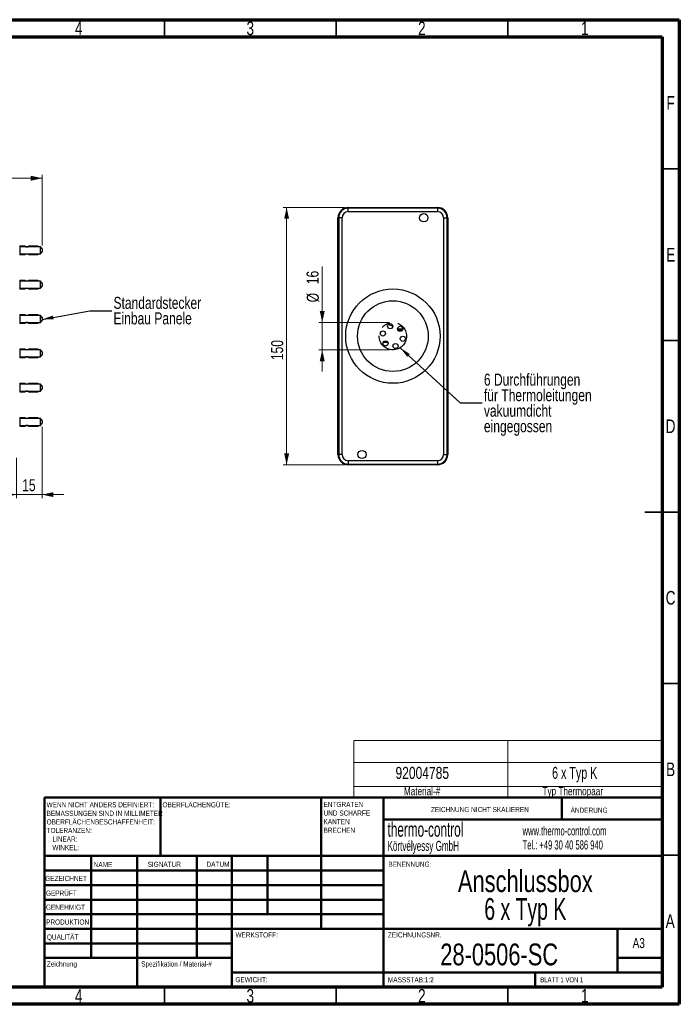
# Model space of a CAD drawing. Header units: millimetres. Extents: x 4 to 415, y 5 to 292.
# Tile 13 of 13: x 223 to 415, y 5 to 292. Entities that reach past the tile are written whole.
import ezdxf

# ---------------------------------------------------------------- set-up
doc = ezdxf.new("R2010")
doc.units = ezdxf.units.MM
doc.linetypes.add('CENTERX2', pattern=[20.32, 12.7, -2.54, 2.54, -2.54])
doc.styles.add('SLDTEXTSTYLE0', font='TXT', dxfattribs={"width": 0.75})
doc.styles.add('SLDTEXTSTYLE2', font='TXT', dxfattribs={"width": 0.666667})
doc.styles.add('SLDTEXTSTYLE3', font='TXT', dxfattribs={"width": 0.692308})
doc.styles.add('SLDTEXTSTYLE4', font='TXT', dxfattribs={"width": 0.605})
doc.dimstyles.new('SLDDIMSTYLE0', dxfattribs={"dimtxt": 3.5, "dimasz": 3.302, "dimexe": 0, "dimexo": 0.0625, "dimgap": 0.875, "dimtad": 1, "dimdec": 0, "dimlfac": 2, "dimrnd": 1e-09, "dimzin": 12, "dimdsep": 46, "dimtxsty": 'SLDTEXTSTYLE0', "dimsah": 1, "dimcen": 0.09, "dimadec": 0, "dimazin": 3, "dimtfac": 1, "dimtdec": 0, "dimtofl": 0, "dimtmove": 0, "dimatfit": 3, "dimfxl": 1, "dimfrac": 2, "dimtolj": 1, "dimtzin": 12, "dimarcsym": 0})
doc.dimstyles.new('SLDDIMSTYLE2', dxfattribs={"dimtxt": 3.5, "dimasz": 3.302, "dimexe": 0, "dimexo": 0.0625, "dimgap": 0.875, "dimtad": 1, "dimdec": 0, "dimlfac": 2, "dimrnd": 1e-09, "dimzin": 12, "dimdsep": 46, "dimtxsty": 'SLDTEXTSTYLE0', "dimsah": 1, "dimcen": 0.09, "dimadec": 0, "dimazin": 3, "dimtfac": 1, "dimtdec": 0, "dimtmove": 0, "dimatfit": 0, "dimfxl": 1, "dimfrac": 2, "dimtolj": 1, "dimtzin": 12, "dimarcsym": 0})
doc.dimstyles.new('SLDDIMSTYLE3', dxfattribs={"dimtxt": 0.18, "dimasz": 3.302, "dimexe": 0, "dimexo": 0.0625, "dimgap": 0, "dimtad": 0, "dimtih": 1, "dimtoh": 1, "dimdec": 0, "dimrnd": 1e-09, "dimzin": 0, "dimdsep": 46, "dimtxsty": 'Standard', "dimsah": 1, "dimcen": 0.09, "dimadec": 0, "dimazin": 0, "dimtfac": 3.302, "dimtdec": 0, "dimtofl": 0, "dimtmove": 0, "dimatfit": 3, "dimfxl": 1, "dimfrac": 2, "dimtolj": 1, "dimtzin": 0, "dimarcsym": 0})
doc.dimstyles.new('SLDDIMSTYLE4', dxfattribs={"dimtxt": 3.5, "dimasz": 3.302, "dimexe": 0, "dimexo": 0.0625, "dimgap": 0.875, "dimtad": 1, "dimdec": 0, "dimlfac": 2, "dimrnd": 1e-09, "dimzin": 12, "dimdsep": 46, "dimtxsty": 'SLDTEXTSTYLE0', "dimsah": 1, "dimcen": 0.09, "dimadec": 0, "dimazin": 3, "dimtfac": 1, "dimtmove": 0, "dimatfit": 0, "dimfxl": 1, "dimfrac": 2, "dimtolj": 1, "dimtzin": 12, "dimarcsym": 0})

# ---------------------------------------------------------------- blocks, each defined once
blk = doc.blocks.new('SW_TABLEANNOTATION_0')
at = {"color": 0, "linetype": 'Continuous', "lineweight": 18}
for p, q in [((0, 0), (0, -6.4)), ((0, 0), (44.88, 0)), ((44.88, 0), (44.88, -6.4)), ((44.88, 0), (89.76, 0)), ((89.76, 0), (89.76, -6.4)), ((0, -6.4), (0, -13.39)), ((0, -6.4), (44.88, -6.4)), ((44.88, -6.4), (44.88, -13.39)), ((44.88, -6.4), (89.76, -6.4)), ((89.76, -6.4), (89.76, -13.39)), ((0, -13.39), (0, -16.63)), ((0, -13.39), (44.88, -13.39)), ((44.88, -13.39), (44.88, -16.63)), ((44.88, -13.39), (89.76, -13.39)), ((89.76, -13.39), (89.76, -16.63)), ((0, -16.63), (44.88, -16.63)), ((44.88, -16.63), (89.76, -16.63))]:
    blk.add_line(p, q, dxfattribs=at)
at = {"color": 0, "linetype": 'Continuous', "lineweight": 0, "attachment_point": 1}
for s, insert, char_height, style in [('92004785', (12.1, -7.65), 3.5, 'SLDTEXTSTYLE0'), ('6 x Typ K', (57.75, -7.65), 3.5, 'SLDTEXTSTYLE2'), ('Material-#', (14.54, -13.53), 2.381, 'SLDTEXTSTYLE0'), ('Typ Thermopaar', (54.94, -13.53), 2.3813, 'SLDTEXTSTYLE0')]:
    blk.add_mtext(s, dxfattribs=dict(at, insert=insert, char_height=char_height, style=style))
blk = doc.blocks.new('_D_1')
at = {"color": 7, "linetype": 'Continuous', "lineweight": 0}
for p, q in [((184.3, 214.51), (184.3, 246.79)), ((229.3, 245.79), (184.3, 245.79)), ((229.3, 226.17), (229.3, 246.79))]:
    blk.add_line(p, q, dxfattribs=at)
at = {"color": 7, "linetype": 'Continuous', "lineweight": 18}
for points in [[(184.3, 245.79), (187.6, 245.07), (187.6, 246.51)], [(229.3, 245.79), (225.99, 246.51), (225.99, 245.07)]]:
    blk.add_solid(points, dxfattribs=at)
at = {"color": 7, "linetype": 'Continuous', "lineweight": 18, "insert": (204.25, 250.3), "char_height": 3.5, "attachment_point": 1, "style": 'SLDTEXTSTYLE0'}
blk.add_mtext('90', dxfattribs=at)
blk = doc.blocks.new('_D_4')
at = {"color": 7, "linetype": 'Continuous', "lineweight": 0}
for p, q in [((229.3, 173.36), (229.3, 152.56)), ((221.8, 164.26), (221.8, 152.56)), ((221.8, 153.56), (215.45, 153.56)), ((221.8, 153.56), (229.3, 153.56)), ((229.3, 153.56), (235.65, 153.56))]:
    blk.add_line(p, q, dxfattribs=at)
at = {"color": 7, "linetype": 'Continuous', "lineweight": 18}
for points in [[(221.8, 153.56), (218.49, 154.28), (218.49, 152.84)], [(229.3, 153.56), (232.6, 152.84), (232.6, 154.28)]]:
    blk.add_solid(points, dxfattribs=at)
at = {"color": 7, "linetype": 'Continuous', "lineweight": 18, "insert": (223.48, 158.07), "char_height": 3.5, "attachment_point": 1, "style": 'SLDTEXTSTYLE0'}
blk.add_mtext('15', dxfattribs=at)
blk = doc.blocks.new('_D_5')
at = {"color": 7, "linetype": 'Continuous', "lineweight": 0}
for p, q in [((310.93, 203.76), (310.93, 220.07)), ((330.52, 203.76), (309.93, 203.76)), ((310.93, 195.76), (310.93, 203.76)), ((330.52, 195.76), (309.93, 195.76)), ((310.93, 195.76), (310.93, 189.41))]:
    blk.add_line(p, q, dxfattribs=at)
at = {"color": 7, "linetype": 'Continuous', "lineweight": 18}
for points in [[(310.93, 203.76), (311.65, 207.06), (310.21, 207.06)], [(310.93, 195.76), (310.21, 192.46), (311.65, 192.46)]]:
    blk.add_solid(points, dxfattribs=at)
at = {"color": 7, "linetype": 'Continuous', "lineweight": 18, "char_height": 3.5, "attachment_point": 1, "rotation": 90, "style": 'SLDTEXTSTYLE0'}
for s, insert in [('16', (306.36, 214.9)), ('%%c', (306.42, 209.62))]:
    blk.add_mtext(s, dxfattribs=dict(at, insert=insert))
blk = doc.blocks.new('_D_6')
at = {"color": 7, "linetype": 'Continuous', "lineweight": 0}
for p, q in [((317.52, 237.26), (299.55, 237.26)), ((300.55, 237.26), (300.55, 162.26)), ((317.52, 162.26), (299.55, 162.26))]:
    blk.add_line(p, q, dxfattribs=at)
at = {"color": 7, "linetype": 'Continuous', "lineweight": 18}
for points in [[(300.55, 237.26), (299.83, 233.96), (301.27, 233.96)], [(300.55, 162.26), (301.27, 165.56), (299.83, 165.56)]]:
    blk.add_solid(points, dxfattribs=at)
at = {"color": 7, "linetype": 'Continuous', "lineweight": 18, "insert": (296.04, 192.77), "char_height": 3.5, "attachment_point": 1, "rotation": 90, "style": 'SLDTEXTSTYLE0'}
blk.add_mtext('150', dxfattribs=at)

msp = doc.modelspace()

# ---------------------------------------------------------------- linework, layer by layer
at = {"color": 7, "linetype": 'Continuous', "lineweight": 70}
for p, q in [((15, 292), (415, 292)), ((415, 292), (415, 5)), ((20, 287), (410, 287)), ((410, 287), (410, 10)), ((410, 10), (20, 10)), ((415, 5), (15, 5))]:
    msp.add_line(p, q, dxfattribs=at)
at = {"color": 7, "linetype": 'Continuous', "lineweight": 35}
for p, q in [((265, 287), (265, 292)), ((315, 287), (315, 292)), ((365, 287), (365, 292)), ((410, 248.5), (415, 248.5)), ((410, 198.5), (415, 198.5)), ((415, 148.5), (405, 148.5)), ((410, 148.5), (415, 148.5)), ((410, 98.5), (415, 98.5)), ((410, 48.5), (415, 48.5)), ((265, 10), (265, 5)), ((315, 10), (315, 5)), ((365, 10), (365, 5))]:
    msp.add_line(p, q, dxfattribs=at)
at = {"color": 7, "linetype": 'Continuous', "lineweight": 25}
for p, q in [((318.52, 237.26), (318.52, 237.06)), ((318.52, 237.26), (344.52, 237.26)), ((318.52, 236.06), (318.52, 237.06)), ((344.52, 237.06), (318.52, 237.06)), ((318.52, 236.06), (344.52, 236.06)), ((344.52, 237.26), (344.52, 237.06)), ((344.52, 237.06), (344.52, 236.06)), ((315.52, 165.26), (315.52, 234.26)), ((315.52, 234.26), (315.72, 234.26)), ((315.72, 234.26), (315.72, 165.26)), ((316.72, 234.26), (315.72, 234.26)), ((316.72, 165.26), (316.72, 234.26)), ((346.32, 234.26), (346.32, 165.26)), ((346.32, 234.26), (347.32, 234.26)), ((347.32, 165.26), (347.32, 234.26)), ((347.52, 234.26), (347.32, 234.26)), ((347.52, 234.26), (347.52, 165.26)), ((224.3, 225.99), (222.8, 225.99)), ((222.8, 225.99), (222.8, 223.54)), ((228.8, 225.76), (222.8, 225.76)), ((224.3, 225.76), (224.3, 225.99)), ((228.05, 225.99), (225.3, 225.99)), ((225.3, 225.76), (225.3, 225.99)), ((228.44, 225.76), (228.05, 225.99)), ((228.05, 225.76), (228.05, 225.99)), ((229.3, 225.17), (228.8, 225.76)), ((228.8, 223.76), (228.8, 225.76)), ((228.8, 223.76), (229.3, 224.36)), ((229.3, 225.26), (229.14, 225.36)), ((229.14, 224.17), (229.3, 224.26)), ((229.3, 225.17), (229.3, 225.26)), ((229.3, 225.17), (229.3, 224.36)), ((229.3, 224.26), (229.3, 224.36)), ((222.8, 223.76), (228.8, 223.76)), ((222.8, 223.54), (224.3, 223.54)), ((224.3, 223.54), (224.3, 223.76)), ((225.3, 223.54), (225.3, 223.76)), ((225.3, 223.54), (228.05, 223.54)), ((228.05, 223.54), (228.44, 223.76)), ((228.05, 223.54), (228.05, 223.76)), ((224.3, 215.99), (222.8, 215.99)), ((222.8, 215.99), (222.8, 213.54)), ((228.8, 215.76), (222.8, 215.76)), ((224.3, 215.76), (224.3, 215.99)), ((228.05, 215.99), (225.3, 215.99)), ((225.3, 215.76), (225.3, 215.99)), ((228.44, 215.76), (228.05, 215.99)), ((228.05, 215.76), (228.05, 215.99)), ((229.3, 215.17), (228.8, 215.76)), ((228.8, 213.76), (228.8, 215.76)), ((229.3, 215.26), (229.14, 215.36)), ((229.3, 215.17), (229.3, 215.26)), ((222.8, 213.76), (228.8, 213.76)), ((222.8, 213.54), (224.3, 213.54)), ((224.3, 213.54), (224.3, 213.76)), ((225.3, 213.54), (225.3, 213.76)), ((225.3, 213.54), (228.05, 213.54)), ((228.05, 213.54), (228.44, 213.76)), ((228.05, 213.54), (228.05, 213.76)), ((228.8, 213.76), (229.3, 214.36)), ((229.14, 214.17), (229.3, 214.26)), ((229.3, 215.17), (229.3, 214.36)), ((229.3, 214.26), (229.3, 214.36)), ((224.3, 205.99), (222.8, 205.99)), ((222.8, 205.99), (222.8, 203.54)), ((228.8, 205.76), (222.8, 205.76)), ((224.3, 205.76), (224.3, 205.99)), ((228.05, 205.99), (225.3, 205.99)), ((225.3, 205.76), (225.3, 205.99)), ((228.44, 205.76), (228.05, 205.99)), ((228.05, 205.76), (228.05, 205.99)), ((229.3, 205.17), (228.8, 205.76)), ((228.8, 203.76), (228.8, 205.76)), ((228.8, 203.76), (229.3, 204.36)), ((229.3, 205.26), (229.14, 205.36)), ((229.14, 204.17), (229.3, 204.26)), ((229.3, 205.17), (229.3, 205.26)), ((229.3, 205.17), (229.3, 204.36)), ((229.3, 204.26), (229.3, 204.36)), ((222.8, 203.76), (228.8, 203.76)), ((222.8, 203.54), (224.3, 203.54)), ((224.3, 203.54), (224.3, 203.76)), ((225.3, 203.54), (225.3, 203.76)), ((225.3, 203.54), (228.05, 203.54)), ((228.05, 203.54), (228.44, 203.76)), ((228.05, 203.54), (228.05, 203.76)), ((332.89, 201.89), (334.39, 201.89)), ((334.35, 201.64), (332.93, 201.64)), ((332.99, 201.51), (334.29, 201.51)), ((224.3, 195.99), (222.8, 195.99)), ((222.8, 195.99), (222.8, 193.54)), ((228.8, 195.76), (222.8, 195.76)), ((224.3, 195.76), (224.3, 195.99)), ((228.05, 195.99), (225.3, 195.99)), ((225.3, 195.76), (225.3, 195.99)), ((228.44, 195.76), (228.05, 195.99)), ((228.05, 195.76), (228.05, 195.99)), ((229.3, 195.17), (228.8, 195.76)), ((228.8, 193.76), (228.8, 195.76)), ((229.3, 195.26), (229.14, 195.36)), ((229.3, 195.17), (229.3, 195.26)), ((229.3, 195.17), (229.3, 194.36)), ((330.11, 197.89), (328.69, 197.89)), ((330.05, 198.01), (328.75, 198.01)), ((222.8, 193.76), (228.8, 193.76)), ((222.8, 193.54), (224.3, 193.54)), ((224.3, 193.54), (224.3, 193.76)), ((225.3, 193.54), (225.3, 193.76)), ((225.3, 193.54), (228.05, 193.54)), ((228.05, 193.54), (228.44, 193.76)), ((228.05, 193.54), (228.05, 193.76)), ((228.8, 193.76), (229.3, 194.36)), ((229.14, 194.17), (229.3, 194.26)), ((229.3, 194.26), (229.3, 194.36)), ((224.3, 185.99), (222.8, 185.99)), ((222.8, 185.99), (222.8, 183.54)), ((228.8, 185.76), (222.8, 185.76)), ((222.8, 183.76), (228.8, 183.76)), ((224.3, 185.76), (224.3, 185.99)), ((224.3, 183.54), (224.3, 183.76)), ((228.05, 185.99), (225.3, 185.99)), ((225.3, 185.76), (225.3, 185.99)), ((225.3, 183.54), (225.3, 183.76)), ((228.44, 185.76), (228.05, 185.99)), ((228.05, 185.76), (228.05, 185.99)), ((228.05, 183.54), (228.44, 183.76)), ((228.05, 183.54), (228.05, 183.76)), ((229.3, 185.17), (228.8, 185.76)), ((228.8, 183.76), (228.8, 185.76)), ((228.8, 183.76), (229.3, 184.36)), ((229.3, 185.26), (229.14, 185.36)), ((229.14, 184.17), (229.3, 184.26)), ((229.3, 185.17), (229.3, 185.26)), ((229.3, 185.17), (229.3, 184.36)), ((229.3, 184.26), (229.3, 184.36)), ((222.8, 183.54), (224.3, 183.54)), ((225.3, 183.54), (228.05, 183.54)), ((224.3, 175.99), (222.8, 175.99)), ((222.8, 175.99), (222.8, 173.54)), ((228.8, 175.76), (222.8, 175.76)), ((224.3, 175.76), (224.3, 175.99)), ((228.05, 175.99), (225.3, 175.99)), ((225.3, 175.76), (225.3, 175.99)), ((228.44, 175.76), (228.05, 175.99)), ((228.05, 175.76), (228.05, 175.99)), ((229.3, 175.17), (228.8, 175.76)), ((228.8, 173.76), (228.8, 175.76)), ((229.3, 175.26), (229.14, 175.36)), ((229.3, 175.17), (229.3, 175.26)), ((229.3, 175.17), (229.3, 174.36)), ((222.8, 173.76), (228.8, 173.76)), ((222.8, 173.54), (224.3, 173.54)), ((224.3, 173.54), (224.3, 173.76)), ((225.3, 173.54), (225.3, 173.76)), ((225.3, 173.54), (228.05, 173.54)), ((228.05, 173.54), (228.44, 173.76)), ((228.05, 173.54), (228.05, 173.76)), ((228.8, 173.76), (229.3, 174.36)), ((229.14, 174.17), (229.3, 174.26)), ((229.3, 174.26), (229.3, 174.36)), ((315.52, 165.26), (315.72, 165.26)), ((316.72, 165.26), (315.72, 165.26)), ((346.32, 165.26), (347.32, 165.26)), ((347.52, 165.26), (347.32, 165.26)), ((318.52, 163.46), (318.52, 162.46)), ((344.52, 163.46), (318.52, 163.46)), ((318.52, 162.46), (344.52, 162.46)), ((318.52, 162.26), (318.52, 162.46)), ((344.52, 162.26), (318.52, 162.26)), ((344.52, 163.46), (344.52, 162.46)), ((344.52, 162.26), (344.52, 162.46))]:
    msp.add_line(p, q, dxfattribs=at)
at = {"color": 7, "linetype": 'Continuous', "lineweight": 50}
for p, q in [((230, 65.25), (410, 65.25)), ((230, 65.25), (230, 10)), ((263.8, 48.25), (263.8, 65.25)), ((310.6, 65.25), (310.6, 27)), ((328.8, 65.25), (328.8, 10)), ((380.8, 58.88), (380.8, 65.25)), ((410, 58.88), (328.8, 58.88)), ((410, 48.25), (230, 48.25)), ((243.6, 48.25), (243.6, 18.5)), ((256.99, 48.25), (256.99, 10)), ((274.4, 48.25), (274.4, 18.5)), ((284.6, 10), (284.6, 48.25)), ((295, 31.25), (295, 48.25)), ((328.8, 44), (230, 44)), ((328.8, 39.75), (230, 39.75)), ((328.8, 35.5), (230, 35.5)), ((328.8, 31.25), (230, 31.25)), ((284.6, 27), (230, 27)), ((284.6, 27), (410, 27)), ((397, 14.25), (397, 27)), ((284.6, 22.75), (230, 22.75)), ((284.6, 18.5), (230, 18.5)), ((410, 18.5), (397, 18.5)), ((284.6, 14.25), (410, 14.25)), ((373, 10), (373, 14.25))]:
    msp.add_line(p, q, dxfattribs=at)
at = {"color": 7, "linetype": 'Continuous', "lineweight": 25}
for centre, radius in [((340.52, 234.26), 1.2), ((331.52, 199.76), 13.75), ((331.52, 199.76), 10.3), ((328.62, 200.54), 0.75), ((330.74, 202.66), 0.75), ((333.64, 201.88), 0.75), ((329.4, 197.64), 0.75), ((334.42, 198.99), 0.75), ((332.3, 196.86), 0.75), ((322.52, 165.26), 1.2)]:
    msp.add_circle(centre, radius, dxfattribs=at)
at = {"color": 7, "linetype": 'CENTERX2', "lineweight": 25}
msp.add_circle((331.52, 199.76), 4, dxfattribs=at)
at = {"color": 7, "linetype": 'Continuous', "lineweight": 25}
for centre, radius, start, end in [((318.52, 234.26), 3, 90, 180), ((318.52, 234.26), 2.8, 90, 180), ((318.52, 234.26), 1.8, 90, 180), ((344.52, 234.26), 3, 0, 90), ((344.52, 234.26), 2.8, 0, 90), ((344.52, 234.26), 1.8, 0, 90), ((224.8, 226.49), 0.707, 225, 315), ((224.8, 223.04), 0.707, 45, 135), ((224.8, 216.49), 0.707, 225, 315), ((224.8, 213.04), 0.707, 45, 135), ((224.8, 206.49), 0.707, 225, 315), ((224.8, 203.04), 0.707, 45, 135), ((331.52, 204.84), 2, 232.1153, 268.6295), ((224.8, 196.49), 0.707, 225, 315), ((224.8, 193.04), 0.707, 45, 135), ((224.8, 186.49), 0.707, 225, 315), ((224.8, 183.04), 0.707, 45, 135), ((224.8, 176.49), 0.707, 225, 315), ((224.8, 173.04), 0.707, 45, 135), ((318.52, 165.26), 3, 180, 270), ((318.52, 165.26), 2.8, 180, 270), ((318.52, 165.26), 1.8, 180, 270), ((344.52, 165.26), 1.8, 270, 0), ((344.52, 165.26), 2.8, 270, 0), ((344.52, 165.26), 3, 270, 0)]:
    msp.add_arc(centre, radius, start, end, dxfattribs=at)
for points, knots in [([(222.75, 226.04), (222.75, 226.04), (222.76, 226.04), (222.77, 226.03), (222.79, 226.02), (222.79, 226.01), (222.8, 225.99), (222.8, 225.99), (222.8, 225.99)], [0, 0, 0, 0, 0.085249, 0.308363, 0.532499, 0.758954, 0.988153, 1, 1, 1, 1]), ([(222.8, 223.54), (222.8, 223.53), (222.8, 223.52), (222.79, 223.51), (222.78, 223.5), (222.77, 223.49), (222.76, 223.49), (222.75, 223.49), (222.75, 223.49)], [0, 0, 0, 0, 0.148982, 0.380562, 0.528907, 0.754007, 0.979175, 1, 1, 1, 1]), ([(222.75, 216.04), (222.75, 216.04), (222.76, 216.04), (222.77, 216.03), (222.79, 216.02), (222.79, 216.01), (222.8, 215.99), (222.8, 215.99), (222.8, 215.99)], [0, 0, 0, 0, 0.085249, 0.308363, 0.532499, 0.758954, 0.988153, 1, 1, 1, 1]), ([(222.8, 213.54), (222.8, 213.53), (222.8, 213.52), (222.79, 213.51), (222.78, 213.5), (222.77, 213.49), (222.76, 213.49), (222.75, 213.49), (222.75, 213.49)], [0, 0, 0, 0, 0.148982, 0.380562, 0.528907, 0.754007, 0.979175, 1, 1, 1, 1]), ([(222.75, 206.04), (222.75, 206.04), (222.76, 206.04), (222.77, 206.03), (222.79, 206.02), (222.79, 206.01), (222.8, 205.99), (222.8, 205.99), (222.8, 205.99)], [0, 0, 0, 0, 0.085249, 0.308363, 0.532499, 0.758954, 0.988153, 1, 1, 1, 1]), ([(222.8, 203.54), (222.8, 203.53), (222.8, 203.52), (222.79, 203.51), (222.78, 203.5), (222.77, 203.49), (222.76, 203.49), (222.75, 203.49), (222.75, 203.49)], [0, 0, 0, 0, 0.148982, 0.380562, 0.528907, 0.754007, 0.979175, 1, 1, 1, 1]), ([(222.75, 196.04), (222.75, 196.04), (222.76, 196.04), (222.77, 196.03), (222.79, 196.02), (222.79, 196.01), (222.8, 195.99), (222.8, 195.99), (222.8, 195.99)], [0, 0, 0, 0, 0.085249, 0.308363, 0.532499, 0.758954, 0.988153, 1, 1, 1, 1]), ([(222.8, 193.54), (222.8, 193.53), (222.8, 193.52), (222.79, 193.51), (222.78, 193.5), (222.77, 193.49), (222.76, 193.49), (222.75, 193.49), (222.75, 193.49)], [0, 0, 0, 0, 0.148982, 0.380562, 0.528907, 0.754007, 0.979175, 1, 1, 1, 1]), ([(222.75, 186.04), (222.75, 186.04), (222.76, 186.04), (222.77, 186.03), (222.79, 186.02), (222.79, 186.01), (222.8, 185.99), (222.8, 185.99), (222.8, 185.99)], [0, 0, 0, 0, 0.085249, 0.308363, 0.532499, 0.758954, 0.988153, 1, 1, 1, 1]), ([(222.8, 183.54), (222.8, 183.53), (222.8, 183.52), (222.79, 183.51), (222.78, 183.5), (222.77, 183.49), (222.76, 183.49), (222.75, 183.49), (222.75, 183.49)], [0, 0, 0, 0, 0.148982, 0.380562, 0.528907, 0.754007, 0.979175, 1, 1, 1, 1]), ([(222.75, 176.04), (222.75, 176.04), (222.76, 176.04), (222.77, 176.03), (222.79, 176.02), (222.79, 176.01), (222.8, 175.99), (222.8, 175.99), (222.8, 175.99)], [0, 0, 0, 0, 0.085249, 0.308363, 0.532499, 0.758954, 0.988153, 1, 1, 1, 1]), ([(222.8, 173.54), (222.8, 173.53), (222.8, 173.52), (222.79, 173.51), (222.78, 173.5), (222.77, 173.49), (222.76, 173.49), (222.75, 173.49), (222.75, 173.49)], [0, 0, 0, 0, 0.148982, 0.380562, 0.528907, 0.754007, 0.979175, 1, 1, 1, 1])]:
    msp.add_open_spline(points, degree=3, knots=knots, dxfattribs=at)

# ---------------------------------------------------------------- block references
at = {"color": 7, "linetype": 'Continuous', "lineweight": 0}
msp.add_blockref('SW_TABLEANNOTATION_0', (320.18, 81.86), dxfattribs=at)

# ---------------------------------------------------------------- texts
for s, insert, char_height, attachment_point, style in [('4', (239.96, 291.46), 3.97, 2, 'SLDTEXTSTYLE0'), ('3', (289.96, 291.46), 3.97, 2, 'SLDTEXTSTYLE0'), ('2', (339.96, 291.46), 3.97, 2, 'SLDTEXTSTYLE0'), ('1', (387.46, 291.46), 3.97, 2, 'SLDTEXTSTYLE0'), ('F', (412.46, 269.73), 3.97, 2, 'SLDTEXTSTYLE0'), ('E', (412.51, 225.48), 3.97, 2, 'SLDTEXTSTYLE0'), ('Standardstecker', (250.09, 211.21), 3.5, 1, 'SLDTEXTSTYLE0'), ('Einbau Panele', (250.09, 206.69), 3.5, 1, 'SLDTEXTSTYLE0'), ('6 Durchführungen', (358.05, 188.82), 3.5, 1, 'SLDTEXTSTYLE0'), ('für Thermoleitungen', (358.05, 184.3), 3.5, 1, 'SLDTEXTSTYLE0'), ('vakuumdicht', (358.05, 179.77), 3.5, 1, 'SLDTEXTSTYLE0'), ('eingegossen', (358.05, 175.25), 3.5, 1, 'SLDTEXTSTYLE0'), ('D', (412.45, 175.48), 3.97, 2, 'SLDTEXTSTYLE0'), ('C', (412.46, 125.48), 3.97, 2, 'SLDTEXTSTYLE0'), ('B', (412.47, 75.48), 3.97, 2, 'SLDTEXTSTYLE0'), ('WENN NICHT ANDERS DEFINIERT:', (230.59, 63.92), 1.5, 1, 'SLDTEXTSTYLE0'), ('OBERFLÄCHENGÜTE:', (264.37, 63.92), 1.5, 1, 'SLDTEXTSTYLE0'), ('ENTGRATEN', (311.31, 64), 1.5, 1, 'SLDTEXTSTYLE0'), ('BEMASSUNGEN SIND IN MILLIMETER', (230.59, 61.42), 1.5, 1, 'SLDTEXTSTYLE0'), ('UND SCHARFE', (311.31, 61.5), 1.5, 1, 'SLDTEXTSTYLE0'), ('ZEICHNUNG NICHT SKALIEREN', (342.61, 62.53), 1.5, 1, 'SLDTEXTSTYLE0'), ('ÄNDERUNG', (383.33, 62.33), 1.5, 1, 'SLDTEXTSTYLE0'), ('OBERFLÄCHENBESCHAFFENHEIT:', (230.59, 58.92), 1.5, 1, 'SLDTEXTSTYLE0'), ('KANTEN', (311.31, 59), 1.5, 1, 'SLDTEXTSTYLE0'), ('thermo-control', (329.97, 58.08), 4.2333, 1, 'SLDTEXTSTYLE4'), ('TOLERANZEN:', (230.59, 56.42), 1.5, 1, 'SLDTEXTSTYLE0'), ('BRECHEN', (311.31, 56.5), 1.5, 1, 'SLDTEXTSTYLE0'), ('www.thermo-control.com', (369.32, 56.87), 2.6458, 1, 'SLDTEXTSTYLE4'), ('LINEAR:', (232.28, 53.92), 1.5, 1, 'SLDTEXTSTYLE0'), ('Körtvélyessy GmbH', (329.97, 52.64), 2.9104, 1, 'SLDTEXTSTYLE4'), ('Tel.: +49 30 40 586 940', (369.32, 52.77), 2.6458, 1, 'SLDTEXTSTYLE4'), ('WINKEL:', (232.28, 51.42), 1.5, 1, 'SLDTEXTSTYLE0'), ('NAME', (244.32, 46.5), 1.5, 1, 'SLDTEXTSTYLE0'), ('SIGNATUR', (260.03, 46.56), 1.5, 1, 'SLDTEXTSTYLE0'), ('DATUM', (277.21, 46.58), 1.5, 1, 'SLDTEXTSTYLE0'), ('BENENNUNG:', (330.2, 46.58), 1.5, 1, 'SLDTEXTSTYLE0'), ('Anschlussbox', (370.12, 44.07), 6.35, 2, 'SLDTEXTSTYLE0'), ('GEZEICHNET', (230.21, 42.43), 1.5, 1, 'SLDTEXTSTYLE0'), ('GEPRÜFT', (230.41, 38.15), 1.5, 1, 'SLDTEXTSTYLE0'), ('6 x Typ K', (370.12, 35.96), 6.35, 2, 'SLDTEXTSTYLE2'), ('GENEHMIGT', (230.4, 34.06), 1.5, 1, 'SLDTEXTSTYLE0'), ('PRODUKTION', (230.46, 29.73), 1.5, 1, 'SLDTEXTSTYLE0'), ('A', (412.34, 31.23), 3.97, 2, 'SLDTEXTSTYLE0'), ('WERKSTOFF:', (285.65, 25.99), 1.5, 1, 'SLDTEXTSTYLE0'), ('ZEICHNUNGSNR.', (330.07, 25.99), 1.5, 1, 'SLDTEXTSTYLE0'), ('QUALITÄT', (230.67, 25.35), 1.5, 1, 'SLDTEXTSTYLE0'), ('A3', (401.39, 24.3), 2.91, 1, 'SLDTEXTSTYLE0'), ('28-0506-SC', (362.51, 22.71), 6.35, 2, 'SLDTEXTSTYLE0'), ('Zeichnung', (230.67, 17.51), 1.5, 1, 'SLDTEXTSTYLE0'), ('Spezifikation / Material-#', (258.17, 17.51), 1.5, 1, 'SLDTEXTSTYLE0'), ('GEWICHT:', (285.62, 12.95), 1.499, 1, 'SLDTEXTSTYLE0'), ('MASSSTAB:1:2', (330.07, 12.9), 1.5, 1, 'SLDTEXTSTYLE0'), ('BLATT 1 VON 1', (374.48, 12.9), 1.5, 1, 'SLDTEXTSTYLE3'), ('4', (239.96, 9.46), 3.97, 2, 'SLDTEXTSTYLE0'), ('3', (289.96, 9.46), 3.97, 2, 'SLDTEXTSTYLE0'), ('2', (339.96, 9.46), 3.97, 2, 'SLDTEXTSTYLE0'), ('1', (387.46, 9.46), 3.97, 2, 'SLDTEXTSTYLE0')]:
    msp.add_mtext(s, dxfattribs=dict(at, insert=insert, char_height=char_height, attachment_point=attachment_point, style=style))

# ---------------------------------------------------------------- dimensions: what is measured, and where the dimension line sits
at = {"color": 7, "linetype": 'Continuous', "lineweight": 18}
for base, p1, p2, dimstyle, picture, middle in [((184.3, 245.79), (229.3, 225.17), (184.3, 213.51), 'SLDDIMSTYLE0', '_D_1', (206.83, 245.79)), ((229.3, 153.56), (221.8, 165.26), (229.3, 174.36), 'SLDDIMSTYLE2', '_D_4', (226.07, 153.56))]:
    dim = msp.add_linear_dim(base=base, p1=p1, p2=p2, dimstyle=dimstyle, dxfattribs=at)
    dim.commit()
    dim.dimension.update_dxf_attribs({"geometry": picture, "text_midpoint": middle, "dimtype": 160})
dim = msp.add_linear_dim(base=(300.55, 162.26), p1=(318.52, 237.26), p2=(318.52, 162.26), angle=90, dimstyle='SLDDIMSTYLE0', dxfattribs=at)
dim.commit()
dim.dimension.update_dxf_attribs({"geometry": '_D_6', "text_midpoint": (300.55, 196.65), "dimtype": 160})
dim = msp.add_linear_dim(base=(310.93, 203.76), p1=(331.52, 195.76), p2=(331.52, 203.76), angle=90, text='%%c<>', dimstyle='SLDDIMSTYLE4', dxfattribs=at)
dim.commit()
dim.dimension.update_dxf_attribs({"geometry": '_D_5', "text_midpoint": (310.93, 214.85), "dimtype": 160})

# ---------------------------------------------------------------- leaders
at = {"color": 7, "linetype": 'Continuous', "lineweight": 0}
for points in [[(229.3, 204.64), (243.21, 207.16), (249.56, 207.16)], [(333.64, 196.37), (351.16, 180.29), (357.51, 180.29)]]:
    msp.add_leader(points, dimstyle='SLDDIMSTYLE3', dxfattribs=at)

doc.saveas('drawing.dxf')
